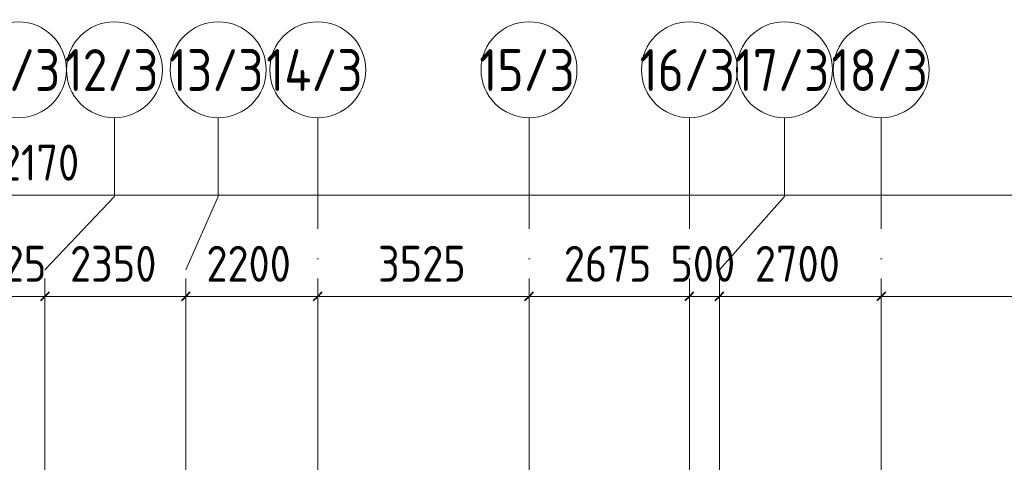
# Model space of a CAD drawing. Header units: millimetres. Extents: x -30540 to 173936, y -11730 to 122288.
# Tile 101 of 116: x 96233 to 112659, y 94352 to 101737. Entities that reach past the tile are written whole.
import ezdxf

# ---------------------------------------------------------------- set-up
doc = ezdxf.new("R2010")
doc.units = ezdxf.units.MM
doc.linetypes.add('ADSK_Линия сетки', pattern=[5000, 4000, -500, 0, -500])
for name, color, linetype, lineweight in [('A-____-____-DIMS', 7, 'Continuous', 9), ('A-____-____-DIMS-200', 7, 'Continuous', 9), ('S-GRID-____-IDEN', 7, 'Continuous', 9), ('S-GRID-____-OTLN', 7, 'Continuous', 9)]:
    doc.layers.add(name, color=color, linetype=linetype, lineweight=lineweight)
doc.styles.add('GOST Common_2', font='GOST_Common.ttf', dxfattribs={"width": 0.9, "height": 700})
doc.styles.add('GOST Common_3', font='GOST_Common.ttf', dxfattribs={"width": 0.9, "height": 600})
doc.dimstyles.new('ADSK_Основной_3_мм_2', dxfattribs={"dimscale": 304.8, "dimtxt": 603.428998, "dimasz": 0.492126, "dimexe": 0.984252, "dimexo": 0.984252, "dimgap": 0.19685, "dimtad": 1, "dimdec": 0, "dimdsep": 46, "dimtxsty": 'GOST Common_3', "dimblk1": 'OBLIQUE', "dimblk2": 'OBLIQUE', "dimsah": 1, "dimcen": 0.09, "dimdle": 0.984252, "dimazin": 2, "dimtfac": 1, "dimtdec": 4, "dimtix": 1, "dimtmove": 0, "dimatfit": 3, "dimfxl": 1, "dimtvp": 1, "dimtolj": 1, "dimtzin": 0, "dimarcsym": 2})

# ---------------------------------------------------------------- blocks, each defined once
blk = doc.blocks.new('Ось сетки - Круг_Ø8 мм-6577-01 ЭМ')
at = {"layer": 'S-GRID-____-IDEN', "color": 253, "true_color": 0xaaaaaa}
for start, end in [(360, 180), (180, 360)]:
    blk.add_arc((0, 0), 4, start, end, dxfattribs=at)
blk = doc.blocks.new('DIMBLOCK103-01 ЭМ')
at = {"layer": 'A-____-____-DIMS-200', "color": 8, "true_color": 0x808080}
for p, q in [((95430, 96926), (95430, 97420)), ((96655, 96926), (96655, 97420)), ((95430, 97120), (96655, 97120)), ((95430, 97120), (95430, 96926)), ((96655, 97120), (96655, 96926))]:
    blk.add_line(p, q, dxfattribs=at)
at = {"layer": 'A-____-____-DIMS-200', "color": 8, "lineweight": 40, "true_color": 0x808080}
for p, q in [((95430, 97120), (95355, 97045)), ((95430, 97120), (95505, 97195)), ((96655, 97120), (96580, 97045)), ((96655, 97120), (96730, 97195))]:
    blk.add_line(p, q, dxfattribs=at)
at = {"layer": 'A-____-____-DIMS-200', "color": 0, "insert": (95342, 97964), "char_height": 600, "width": 1681.42, "attachment_point": 1, "line_spacing_factor": 1.022761, "style": 'GOST Common_3'}
blk.add_mtext('1225', dxfattribs=at)
blk = doc.blocks.new('_Oblique')
at = {"color": 0, "linetype": 'ByBlock', "lineweight": -2}
blk.add_line((-0.5, -0.5), (0.5, 0.5), dxfattribs=at)
blk = doc.blocks.new('DIMBLOCK104-01 ЭМ')
at = {"layer": 'A-____-____-DIMS-200', "color": 8, "true_color": 0x808080}
for p, q in [((96655, 96926), (96655, 97420)), ((99005, 96926), (99005, 97420)), ((96655, 97120), (99005, 97120)), ((96655, 97120), (96655, 96926)), ((99005, 97120), (99005, 96926))]:
    blk.add_line(p, q, dxfattribs=at)
at = {"layer": 'A-____-____-DIMS-200', "color": 8, "lineweight": 40, "true_color": 0x808080}
for p, q in [((96655, 97120), (96580, 97045)), ((96655, 97120), (96730, 97195)), ((99005, 97120), (98930, 97045)), ((99005, 97120), (99080, 97195))]:
    blk.add_line(p, q, dxfattribs=at)
at = {"layer": 'A-____-____-DIMS-200', "color": 0, "insert": (97073, 97964), "char_height": 600, "width": 1816.42, "attachment_point": 1, "line_spacing_factor": 1.022761, "style": 'GOST Common_3'}
blk.add_mtext('2350', dxfattribs=at)
blk = doc.blocks.new('DIMBLOCK105-01 ЭМ')
at = {"layer": 'A-____-____-DIMS-200', "color": 8, "true_color": 0x808080}
for p, q in [((99005, 96926), (99005, 97420)), ((101205, 96926), (101205, 97420)), ((99005, 97120), (101205, 97120)), ((99005, 97120), (99005, 96926)), ((101205, 97120), (101205, 96926))]:
    blk.add_line(p, q, dxfattribs=at)
at = {"layer": 'A-____-____-DIMS-200', "color": 8, "lineweight": 40, "true_color": 0x808080}
for p, q in [((99005, 97120), (98930, 97045)), ((99005, 97120), (99080, 97195)), ((101205, 97120), (101130, 97045)), ((101205, 97120), (101280, 97195))]:
    blk.add_line(p, q, dxfattribs=at)
at = {"layer": 'A-____-____-DIMS-200', "color": 0, "insert": (99348, 97964), "char_height": 600, "width": 1816.42, "attachment_point": 1, "line_spacing_factor": 1.022761, "style": 'GOST Common_3'}
blk.add_mtext('2200', dxfattribs=at)
blk = doc.blocks.new('DIMBLOCK106-01 ЭМ')
at = {"layer": 'A-____-____-DIMS-200', "color": 8, "true_color": 0x808080}
for p, q in [((101205, 96926), (101205, 97420)), ((104730, 96926), (104730, 97420)), ((101205, 97120), (104730, 97120)), ((101205, 97120), (101205, 96926)), ((104730, 97120), (104730, 96926))]:
    blk.add_line(p, q, dxfattribs=at)
at = {"layer": 'A-____-____-DIMS-200', "color": 8, "lineweight": 40, "true_color": 0x808080}
for p, q in [((101205, 97120), (101130, 97045)), ((101205, 97120), (101280, 97195)), ((104730, 97120), (104655, 97045)), ((104730, 97120), (104805, 97195))]:
    blk.add_line(p, q, dxfattribs=at)
at = {"layer": 'A-____-____-DIMS-200', "color": 0, "insert": (102211, 97964), "char_height": 600, "width": 1816.42, "attachment_point": 1, "line_spacing_factor": 1.022761, "style": 'GOST Common_3'}
blk.add_mtext('3525', dxfattribs=at)
blk = doc.blocks.new('DIMBLOCK107-01 ЭМ')
at = {"layer": 'A-____-____-DIMS-200', "color": 8, "true_color": 0x808080}
for p, q in [((104730, 96926), (104730, 97420)), ((107405, 96926), (107405, 97420)), ((104730, 97120), (107405, 97120)), ((104730, 97120), (104730, 96926)), ((107405, 97120), (107405, 96926))]:
    blk.add_line(p, q, dxfattribs=at)
at = {"layer": 'A-____-____-DIMS-200', "color": 8, "lineweight": 40, "true_color": 0x808080}
for p, q in [((104730, 97120), (104655, 97045)), ((104730, 97120), (104805, 97195)), ((107405, 97120), (107330, 97045)), ((107405, 97120), (107480, 97195))]:
    blk.add_line(p, q, dxfattribs=at)
at = {"layer": 'A-____-____-DIMS-200', "color": 0, "insert": (105311, 97964), "char_height": 600, "width": 1816.42, "attachment_point": 1, "line_spacing_factor": 1.022761, "style": 'GOST Common_3'}
blk.add_mtext('2675', dxfattribs=at)
blk = doc.blocks.new('DIMBLOCK108-01 ЭМ')
at = {"layer": 'A-____-____-DIMS-200', "color": 8, "true_color": 0x808080}
for p, q in [((107405, 96926), (107405, 97420)), ((107905, 96926), (107905, 97420)), ((107405, 97120), (107905, 97120)), ((107405, 97120), (107405, 96926)), ((107905, 97120), (107905, 96926))]:
    blk.add_line(p, q, dxfattribs=at)
at = {"layer": 'A-____-____-DIMS-200', "color": 8, "lineweight": 40, "true_color": 0x808080}
for p, q in [((107405, 97120), (107330, 97045)), ((107405, 97120), (107480, 97195)), ((107905, 97120), (107830, 97045)), ((107905, 97120), (107980, 97195))]:
    blk.add_line(p, q, dxfattribs=at)
at = {"layer": 'A-____-____-DIMS-200', "color": 0, "insert": (107088, 97964), "char_height": 600, "width": 1362.32, "attachment_point": 1, "line_spacing_factor": 1.022761, "style": 'GOST Common_3'}
blk.add_mtext('500', dxfattribs=at)
blk = doc.blocks.new('DIMBLOCK109-01 ЭМ')
at = {"layer": 'A-____-____-DIMS-200', "color": 8, "true_color": 0x808080}
for p, q in [((107905, 96926), (107905, 97420)), ((110605, 96926), (110605, 97420)), ((107905, 97120), (110605, 97120)), ((107905, 97120), (107905, 96926)), ((110605, 97120), (110605, 96926))]:
    blk.add_line(p, q, dxfattribs=at)
at = {"layer": 'A-____-____-DIMS-200', "color": 8, "lineweight": 40, "true_color": 0x808080}
for p, q in [((107905, 97120), (107830, 97045)), ((107905, 97120), (107980, 97195)), ((110605, 97120), (110530, 97045)), ((110605, 97120), (110680, 97195))]:
    blk.add_line(p, q, dxfattribs=at)
at = {"layer": 'A-____-____-DIMS-200', "color": 0, "insert": (108498, 97964), "char_height": 600, "width": 1816.42, "attachment_point": 1, "line_spacing_factor": 1.022761, "style": 'GOST Common_3'}
blk.add_mtext('2700', dxfattribs=at)
blk = doc.blocks.new('DIMBLOCK110-01 ЭМ')
at = {"layer": 'A-____-____-DIMS-200', "color": 8, "true_color": 0x808080}
for p, q in [((110605, 96926), (110605, 97420)), ((116605, 96926), (116605, 97420)), ((110605, 97120), (116605, 97120)), ((110605, 97120), (110605, 96926)), ((116605, 97120), (116605, 96926))]:
    blk.add_line(p, q, dxfattribs=at)
at = {"layer": 'A-____-____-DIMS-200', "color": 8, "lineweight": 40, "true_color": 0x808080}
for p, q in [((110605, 97120), (110530, 97045)), ((110605, 97120), (110680, 97195)), ((116605, 97120), (116530, 97045)), ((116605, 97120), (116680, 97195))]:
    blk.add_line(p, q, dxfattribs=at)
at = {"layer": 'A-____-____-DIMS-200', "color": 0, "insert": (112848, 97964), "char_height": 600, "width": 1816.42, "attachment_point": 1, "line_spacing_factor": 1.022761, "style": 'GOST Common_3'}
blk.add_mtext('6000', dxfattribs=at)
blk = doc.blocks.new('DIMBLOCK113-01 ЭМ')
at = {"layer": 'A-____-____-DIMS-200', "color": 8, "true_color": 0x808080}
for p, q in [((65335, 98614), (65335, 99108)), ((127505, 98614), (127505, 99108)), ((65035, 98808), (127805, 98808)), ((65335, 98808), (65335, 98614)), ((127505, 98808), (127505, 98614))]:
    blk.add_line(p, q, dxfattribs=at)
at = {"layer": 'A-____-____-DIMS-200', "color": 8, "lineweight": 40, "true_color": 0x808080}
for p, q in [((65335, 98808), (65410, 98883)), ((127505, 98808), (127580, 98883)), ((65335, 98808), (65260, 98733)), ((127505, 98808), (127430, 98733))]:
    blk.add_line(p, q, dxfattribs=at)
at = {"layer": 'A-____-____-DIMS-200', "color": 0, "insert": (95530, 99652), "char_height": 600, "width": 2135.52, "attachment_point": 1, "line_spacing_factor": 1.022761, "style": 'GOST Common_3'}
blk.add_mtext('62170', dxfattribs=at)

msp = doc.modelspace()

# ---------------------------------------------------------------- linework, layer by layer
at = {"layer": 'S-GRID-____-OTLN', "color": 253, "true_color": 0xaaaaaa}
for p, q in [((97813.1, 98789), (97813.1, 100101.1)), ((99546.2, 98789), (99546.2, 100101.1)), ((108993.1, 98789), (108993.1, 100101.1)), ((96655.3, 97561.1), (97813.1, 98789)), ((99005.3, 97561.1), (99546.2, 98789)), ((107905.3, 97561.1), (108993.1, 98789))]:
    msp.add_line(p, q, dxfattribs=at)
at = {"layer": 'S-GRID-____-OTLN', "color": 253, "linetype": 'ADSK_Линия сетки', "true_color": 0xaaaaaa}
for p, q in [((101205.3, 53245.6), (101205.3, 100101.1)), ((104730.3, 53245.6), (104730.3, 100101.1)), ((107405.3, 53245.6), (107405.3, 100101.1)), ((110605.3, 53245.6), (110605.3, 100101.1)), ((96655.3, 53245.6), (96655.3, 97561.1)), ((99005.3, 53245.6), (99005.3, 97561.1)), ((107905.3, 53245.6), (107905.3, 97561.1))]:
    msp.add_line(p, q, dxfattribs=at)

# ---------------------------------------------------------------- block references
at = {"layer": 'S-GRID-____-IDEN', "color": 253, "true_color": 0xaaaaaa, "xscale": 199.9999999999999, "yscale": 199.9999999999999, "zscale": 199.9999999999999}
for p in [(96211.6, 100901.1), (97813.1, 100901.1), (99546.2, 100901.1), (101205.3, 100901.1), (104730.3, 100901.1), (107405.3, 100901.1), (108993.1, 100901.1), (110605.3, 100901.1)]:
    msp.add_blockref('Ось сетки - Круг_Ø8 мм-6577-01 ЭМ', p, dxfattribs=at)

# ---------------------------------------------------------------- texts
at = {"layer": 'S-GRID-____-IDEN', "color": 253, "true_color": 0xaaaaaa, "char_height": 700, "attachment_point": 1, "style": 'GOST Common_2'}
for s, insert, width in [('11/3', (95453.9, 101246.1), 1832.658), ('12/3', (96984.4, 101246.1), 2005.822), ('13/3', (98722.9, 101246.1), 1991.392), ('14/3', (100346.8, 101246.1), 2077.974), ('15/3', (103901.5, 101246.1), 2005.822), ('16/3', (106576.5, 101246.1), 2005.822), ('17/3', (108164.4, 101246.1), 2005.822), ('18/3', (109776.5, 101246.1), 2005.822)]:
    msp.add_mtext(s, dxfattribs=dict(at, insert=insert, width=width))

# ---------------------------------------------------------------- dimensions: what is measured, and where the dimension line sits
at = {"layer": 'A-____-____-DIMS', "color": 8, "true_color": 0x808080}
for base, p1, p2, override, picture, middle in [((127505.3, 98808.1), (65335.3, 98914.2), (127505.3, 98914.2), {"dimpost": '<>', "dimfxl": 62170}, 'DIMBLOCK113-01 ЭМ', (96420.3, 99168.1)), ((96655.3, 97119.9), (95430.3, 97226), (96655.3, 97226), {"dimpost": '<>', "dimfxl": 1225}, 'DIMBLOCK103-01 ЭМ', (96042.8, 97479.9)), ((99005.3, 97119.9), (96655.3, 97226), (99005.3, 97226), {"dimpost": '<>', "dimfxl": 2350}, 'DIMBLOCK104-01 ЭМ', (97830.3, 97479.9)), ((101205.3, 97119.9), (99005.3, 97226), (101205.3, 97226), {"dimpost": '<>', "dimfxl": 2200}, 'DIMBLOCK105-01 ЭМ', (100105.3, 97479.9)), ((104730.3, 97119.9), (101205.3, 97226), (104730.3, 97226), {"dimpost": '<>', "dimfxl": 3525}, 'DIMBLOCK106-01 ЭМ', (102967.8, 97479.9)), ((107405.3, 97119.9), (104730.3, 97226), (107405.3, 97226), {"dimpost": '<>', "dimfxl": 2675}, 'DIMBLOCK107-01 ЭМ', (106067.8, 97479.9)), ((107905.3, 97119.9), (107405.3, 97226), (107905.3, 97226), {"dimpost": '<>', "dimfxl": 500}, 'DIMBLOCK108-01 ЭМ', (107655.3, 97479.9)), ((110605.3, 97119.9), (107905.3, 97226), (110605.3, 97226), {"dimpost": '<>', "dimfxl": 2700}, 'DIMBLOCK109-01 ЭМ', (109255.3, 97479.9)), ((116605.3, 97119.9), (110605.3, 97226), (116605.3, 97226), {"dimpost": '<>', "dimfxl": 6000}, 'DIMBLOCK110-01 ЭМ', (113605.3, 97479.9))]:
    dim = msp.add_linear_dim(base=base, p1=p1, p2=p2, dimstyle='ADSK_Основной_3_мм_2', override=override, dxfattribs=at)
    dim.commit()
    dim.dimension.update_dxf_attribs({"geometry": picture, "text_midpoint": middle})

doc.saveas('drawing.dxf')
